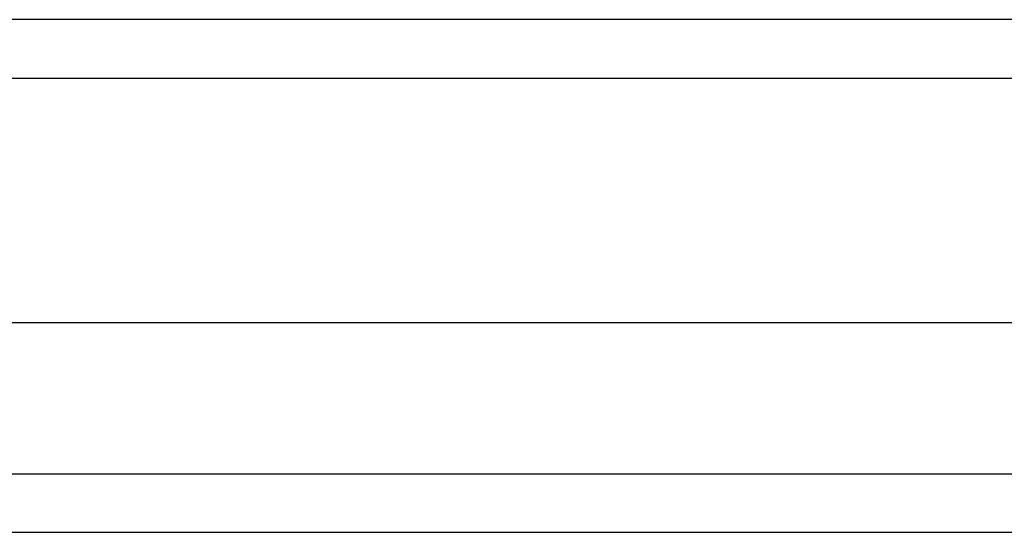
# Model space of a CAD drawing. Header units: inches. Extents: x 15 to 190, y 16 to 108.
# Tile 52 of 90: x 106.852 to 108.514, y 80.374 to 81.24. Entities that reach past the tile are written whole.
import ezdxf

# ---------------------------------------------------------------- set-up
doc = ezdxf.new("R2010")
doc.units = ezdxf.units.IN
doc.header["$MEASUREMENT"] = 0
doc.layers.add('Visible Edges(ANSI)', color=7, linetype='Continuous', lineweight=25)
doc.layers.add('Visible Tangent Edges(ANSI)', color=7, linetype='Continuous', lineweight=25)

msp = doc.modelspace()

# ---------------------------------------------------------------- linework, layer by layer
at = {"layer": 'Visible Edges(ANSI)'}
for p, q in [((110.5029, 81.2397), (80.7009, 81.2397)), ((81.3106, 80.7279), (109.8932, 80.7279)), ((109.7048, 80.3735), (81.499, 80.3735))]:
    msp.add_line(p, q, dxfattribs=at)
at = {"layer": 'Visible Tangent Edges(ANSI)'}
for p, q in [((80.7009, 81.1407), (110.5029, 81.1407)), ((81.369, 80.4725), (109.8348, 80.4725))]:
    msp.add_line(p, q, dxfattribs=at)

doc.saveas('drawing.dxf')
